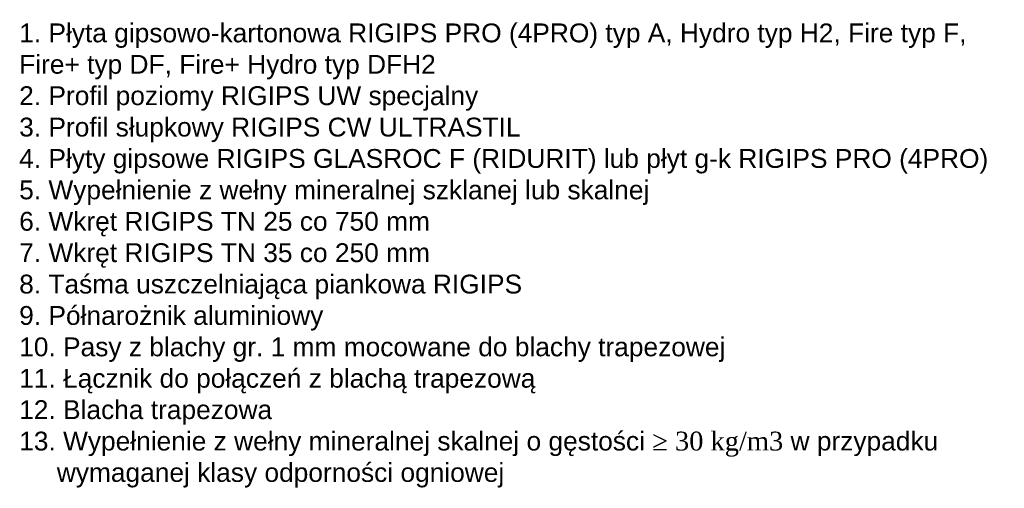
# Model space of a CAD drawing. Header units: millimetres. Extents: x 274 to 1719, y 2975 to 3712.
# Tile 1 of 5: x 411 to 934, y 2975 to 3224. Entities that reach past the tile are written whole.
import ezdxf

# ---------------------------------------------------------------- set-up
doc = ezdxf.new("R2010")
doc.units = ezdxf.units.MM
doc.styles.get("Standard").update_dxf_attribs({"font": 'arial.ttf'})

msp = doc.modelspace()

# ---------------------------------------------------------------- texts
at = {"insert": (410.426, 3221.859), "char_height": 10, "width": 525.5623, "attachment_point": 1}
msp.add_mtext('1. Płyta gipsowo-kartonowa RIGIPS PRO (4PRO) typ A, Hydro typ H2, Fire typ F, Fire+ typ DF, Fire+ Hydro typ DFH2\\P2. Profil poziomy RIGIPS UW specjalny\\P3. Profil słupkowy RIGIPS CW ULTRASTIL\\P4. Płyty gipsowe RIGIPS GLASROC F (RIDURIT) lub płyt g-k RIGIPS PRO (4PRO)\\P5. Wypełnienie z wełny mineralnej szklanej lub skalnej\\P6. Wkręt RIGIPS TN 25 co 750 mm\\P7. Wkręt RIGIPS TN 35 co 250 mm\\P8. Taśma uszczelniająca piankowa RIGIPS\\P9. Półnarożnik aluminiowy\\P10. Pasy z blachy gr. 1 mm mocowane do blachy trapezowej\\P11. Łącznik do połączeń z blachą trapezową\\P12. Blacha trapezowa\\P\\pi-20,l20;13. Wypełnienie z wełny mineralnej skalnej o gęstości {\\fTimes New Roman|b0|i0|c0|p18;≥\\fTimes New Roman|b0|i0|c238|p18; 30 kg/m3} w przypadku wymaganej klasy odporności ogniowej', dxfattribs=at)

doc.saveas('drawing.dxf')
